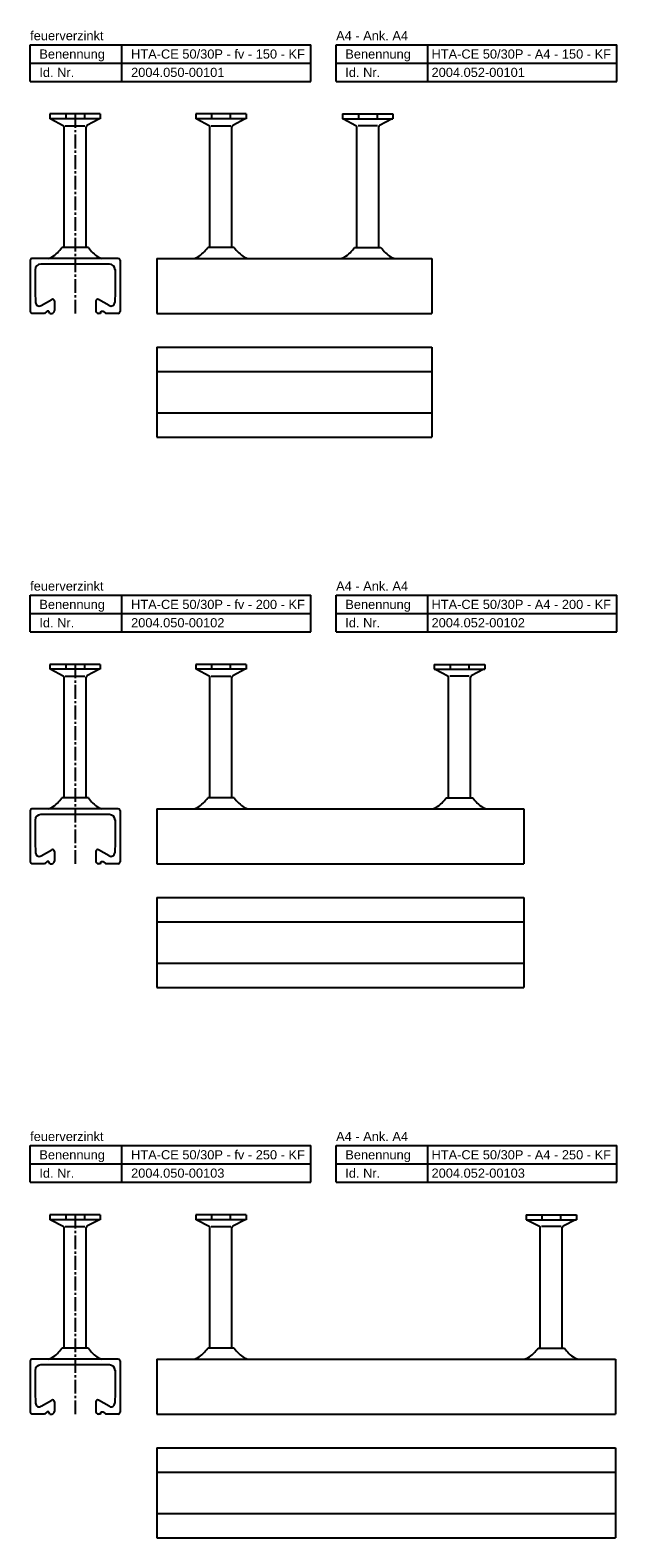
# Model space of a CAD drawing. Header units: millimetres. Extents: x 6357 to 12496, y -479 to 2742.
# Tile 6 of 7: x 6357 to 6677, y 1921 to 2742. Entities that reach past the tile are written whole.
import ezdxf

# ---------------------------------------------------------------- set-up
doc = ezdxf.new("R2010")
doc.units = ezdxf.units.MM
doc.header["$LTSCALE"] = 10
doc.linetypes.add('MITTE2', pattern=[1.125, 0.75, -0.125, 0.125, -0.125])
doc.layers.add('ACHSEN', color=1, linetype='MITTE2')
doc.layers.add('HALFEN', color=2, linetype='CONTINUOUS')
doc.styles.add('ARIAL50', font='arial.ttf', dxfattribs={"height": 5})

msp = doc.modelspace()

# ---------------------------------------------------------------- linework, layer by layer
at = {"layer": 'ACHSEN'}
for p, q in [((6381.47, 2696.75), (6381.47, 2588.05)), ((6381.47, 2396.75), (6381.47, 2288.05)), ((6381.47, 2096.75), (6381.47, 1988.05))]:
    msp.add_line(p, q, dxfattribs=at)
at = {"layer": 'HALFEN'}
for p, q in [((6356.97, 2734.42), (6509.97, 2734.42)), ((6356.97, 2714.42), (6356.97, 2734.42)), ((6406.97, 2714.42), (6406.97, 2734.42)), ((6509.97, 2714.42), (6509.97, 2734.42)), ((6523.72, 2734.42), (6676.72, 2734.42)), ((6523.72, 2714.42), (6523.72, 2734.42)), ((6573.72, 2714.42), (6573.72, 2734.42)), ((6676.72, 2714.42), (6676.72, 2734.42)), ((6356.97, 2724.42), (6509.97, 2724.42)), ((6523.72, 2724.42), (6676.72, 2724.42)), ((6356.97, 2714.42), (6509.97, 2714.42)), ((6523.72, 2714.42), (6676.72, 2714.42)), ((6395.2, 2696.75), (6367.75, 2696.75)), ((6367.75, 2696.75), (6367.75, 2694.05)), ((6376.4, 2696.75), (6376.4, 2694.05)), ((6386.55, 2696.75), (6386.55, 2694.05)), ((6395.2, 2696.75), (6395.2, 2694.05)), ((6474.7, 2696.75), (6447.24, 2696.75)), ((6447.24, 2696.75), (6447.24, 2694.05)), ((6455.89, 2696.75), (6455.89, 2694.05)), ((6466.04, 2696.75), (6466.04, 2694.05)), ((6474.7, 2696.75), (6474.7, 2694.05)), ((6527.24, 2696.75), (6554.7, 2696.75)), ((6527.24, 2696.75), (6527.24, 2694.05)), ((6535.89, 2696.75), (6535.89, 2694.05)), ((6546.04, 2696.75), (6546.04, 2694.05)), ((6554.7, 2696.75), (6554.7, 2694.05)), ((6395.2, 2694.05), (6367.75, 2694.05)), ((6368.23, 2694.05), (6375.04, 2690.47)), ((6375.47, 2624.05), (6375.47, 2689.77)), ((6376.13, 2690.25), (6386.77, 2690.25)), ((6387.47, 2624.05), (6387.47, 2689.77)), ((6394.71, 2694.05), (6387.9, 2690.47)), ((6474.7, 2694.05), (6447.24, 2694.05)), ((6447.73, 2694.05), (6454.54, 2690.47)), ((6454.97, 2624.05), (6454.97, 2689.77)), ((6455.62, 2690.25), (6466.27, 2690.25)), ((6466.97, 2624.05), (6466.97, 2689.77)), ((6474.21, 2694.05), (6467.4, 2690.47)), ((6527.24, 2694.05), (6554.7, 2694.05)), ((6527.73, 2694.05), (6534.54, 2690.47)), ((6534.97, 2624.05), (6534.97, 2689.77)), ((6546.31, 2690.25), (6535.67, 2690.25)), ((6546.97, 2624.05), (6546.97, 2689.77)), ((6554.21, 2694.05), (6547.4, 2690.47)), ((6388.68, 2624.05), (6374.27, 2624.05)), ((6388.68, 2624.05), (6387.94, 2624.05)), ((6468.18, 2624.05), (6453.76, 2624.05)), ((6533.76, 2624.05), (6548.18, 2624.05)), ((6356.97, 2617.05), (6356.97, 2589.05)), ((6404.97, 2618.05), (6357.97, 2618.05)), ((6400.22, 2614.85), (6362.72, 2614.85)), ((6405.97, 2617.05), (6405.97, 2589.05)), ((6425.97, 2618.05), (6575.97, 2618.05)), ((6425.97, 2618.05), (6425.97, 2588.05)), ((6575.97, 2618.05), (6575.97, 2588.05)), ((6359.72, 2611.85), (6359.71, 2599.8)), ((6403.22, 2612.05), (6403.22, 2599.8)), ((6359.71, 2599.8), (6359.9, 2593.99)), ((6403.22, 2599.8), (6403.04, 2593.99)), ((6362.9, 2592.32), (6368.72, 2595.67)), ((6366.22, 2589.3), (6364.72, 2588.05)), ((6367.22, 2589.3), (6366.22, 2589.3)), ((6367.72, 2588.05), (6367.22, 2589.3)), ((6370.22, 2594.81), (6370.22, 2589.55)), ((6392.72, 2594.81), (6392.72, 2589.55)), ((6400.04, 2592.32), (6394.22, 2595.67)), ((6395.22, 2588.05), (6395.72, 2589.3)), ((6395.72, 2589.3), (6396.72, 2589.3)), ((6396.72, 2589.3), (6398.22, 2588.05)), ((6364.72, 2588.05), (6357.97, 2588.05)), ((6367.72, 2588.05), (6368.72, 2588.05)), ((6395.22, 2588.05), (6394.22, 2588.05)), ((6404.97, 2588.05), (6398.22, 2588.05)), ((6425.97, 2588.05), (6575.97, 2588.05)), ((6425.97, 2569.62), (6575.97, 2569.62)), ((6425.97, 2569.62), (6425.97, 2520.62)), ((6575.97, 2569.62), (6575.97, 2520.62)), ((6425.97, 2556.37), (6575.97, 2556.37)), ((6425.97, 2533.87), (6575.97, 2533.87)), ((6425.97, 2520.62), (6575.97, 2520.62)), ((6356.97, 2434.42), (6509.97, 2434.42)), ((6356.97, 2414.42), (6356.97, 2434.42)), ((6406.97, 2414.42), (6406.97, 2434.42)), ((6509.97, 2414.42), (6509.97, 2434.42)), ((6523.72, 2434.42), (6676.72, 2434.42)), ((6523.72, 2414.42), (6523.72, 2434.42)), ((6573.72, 2414.42), (6573.72, 2434.42)), ((6676.72, 2414.42), (6676.72, 2434.42)), ((6356.97, 2424.42), (6509.97, 2424.42)), ((6523.72, 2424.42), (6676.72, 2424.42)), ((6356.97, 2414.42), (6509.97, 2414.42)), ((6523.72, 2414.42), (6676.72, 2414.42)), ((6395.2, 2396.75), (6367.75, 2396.75)), ((6367.75, 2396.75), (6367.75, 2394.05)), ((6395.2, 2394.05), (6367.75, 2394.05)), ((6368.23, 2394.05), (6375.04, 2390.47)), ((6376.4, 2396.75), (6376.4, 2394.05)), ((6386.55, 2396.75), (6386.55, 2394.05)), ((6394.71, 2394.05), (6387.9, 2390.47)), ((6395.2, 2396.75), (6395.2, 2394.05)), ((6474.7, 2396.75), (6447.24, 2396.75)), ((6447.24, 2396.75), (6447.24, 2394.05)), ((6474.7, 2394.05), (6447.24, 2394.05)), ((6447.73, 2394.05), (6454.54, 2390.47)), ((6455.89, 2396.75), (6455.89, 2394.05)), ((6466.04, 2396.75), (6466.04, 2394.05)), ((6474.21, 2394.05), (6467.4, 2390.47)), ((6474.7, 2396.75), (6474.7, 2394.05)), ((6577.24, 2396.75), (6604.69, 2396.75)), ((6577.24, 2396.75), (6577.24, 2394.05)), ((6577.24, 2394.05), (6604.69, 2394.05)), ((6577.73, 2394.05), (6584.54, 2390.47)), ((6585.89, 2396.75), (6585.89, 2394.05)), ((6596.04, 2396.75), (6596.04, 2394.05)), ((6604.2, 2394.05), (6597.39, 2390.47)), ((6604.69, 2396.75), (6604.69, 2394.05)), ((6375.47, 2324.05), (6375.47, 2389.77)), ((6376.13, 2390.25), (6386.77, 2390.25)), ((6387.47, 2324.05), (6387.47, 2389.77)), ((6454.97, 2324.05), (6454.97, 2389.77)), ((6455.62, 2390.25), (6466.27, 2390.25)), ((6466.97, 2324.05), (6466.97, 2389.77)), ((6584.97, 2324.05), (6584.97, 2389.77)), ((6596.31, 2390.25), (6585.67, 2390.25)), ((6596.97, 2324.05), (6596.97, 2389.77)), ((6404.97, 2318.05), (6357.97, 2318.05)), ((6388.68, 2324.05), (6374.27, 2324.05)), ((6388.68, 2324.05), (6387.94, 2324.05)), ((6425.97, 2318.05), (6625.97, 2318.05)), ((6425.97, 2318.05), (6425.97, 2288.05)), ((6468.18, 2324.05), (6453.76, 2324.05)), ((6583.76, 2324.05), (6598.17, 2324.05)), ((6625.97, 2318.05), (6625.97, 2288.05)), ((6356.97, 2317.05), (6356.97, 2289.05)), ((6359.72, 2311.85), (6359.71, 2299.8)), ((6400.22, 2314.85), (6362.72, 2314.85)), ((6403.22, 2312.05), (6403.22, 2299.8)), ((6405.97, 2317.05), (6405.97, 2289.05)), ((6359.71, 2299.8), (6359.9, 2293.99)), ((6362.9, 2292.32), (6368.72, 2295.67)), ((6370.22, 2294.81), (6370.22, 2289.55)), ((6392.72, 2294.81), (6392.72, 2289.55)), ((6400.04, 2292.32), (6394.22, 2295.67)), ((6403.22, 2299.8), (6403.04, 2293.99)), ((6364.72, 2288.05), (6357.97, 2288.05)), ((6366.22, 2289.3), (6364.72, 2288.05)), ((6367.22, 2289.3), (6366.22, 2289.3)), ((6367.72, 2288.05), (6367.22, 2289.3)), ((6367.72, 2288.05), (6368.72, 2288.05)), ((6395.22, 2288.05), (6394.22, 2288.05)), ((6395.22, 2288.05), (6395.72, 2289.3)), ((6395.72, 2289.3), (6396.72, 2289.3)), ((6396.72, 2289.3), (6398.22, 2288.05)), ((6404.97, 2288.05), (6398.22, 2288.05)), ((6425.97, 2288.05), (6625.97, 2288.05)), ((6425.97, 2269.62), (6625.97, 2269.62)), ((6425.97, 2269.62), (6425.97, 2220.62)), ((6625.97, 2269.62), (6625.97, 2220.62)), ((6425.97, 2256.37), (6625.97, 2256.37)), ((6425.97, 2233.87), (6625.97, 2233.87)), ((6425.97, 2220.62), (6625.97, 2220.62)), ((6356.97, 2134.42), (6509.97, 2134.42)), ((6356.97, 2114.42), (6356.97, 2134.42)), ((6406.97, 2114.42), (6406.97, 2134.42)), ((6509.97, 2114.42), (6509.97, 2134.42)), ((6523.72, 2134.42), (6676.72, 2134.42)), ((6523.72, 2114.42), (6523.72, 2134.42)), ((6573.72, 2114.42), (6573.72, 2134.42)), ((6676.72, 2114.42), (6676.72, 2134.42)), ((6356.97, 2124.42), (6509.97, 2124.42)), ((6523.72, 2124.42), (6676.72, 2124.42)), ((6356.97, 2114.42), (6509.97, 2114.42)), ((6523.72, 2114.42), (6676.72, 2114.42)), ((6395.2, 2096.75), (6367.75, 2096.75)), ((6367.75, 2096.75), (6367.75, 2094.05)), ((6376.4, 2096.75), (6376.4, 2094.05)), ((6386.55, 2096.75), (6386.55, 2094.05)), ((6395.2, 2096.75), (6395.2, 2094.05)), ((6474.7, 2096.75), (6447.24, 2096.75)), ((6447.24, 2096.75), (6447.24, 2094.05)), ((6455.89, 2096.75), (6455.89, 2094.05)), ((6466.04, 2096.75), (6466.04, 2094.05)), ((6474.7, 2096.75), (6474.7, 2094.05)), ((6627.24, 2096.75), (6654.7, 2096.75)), ((6627.24, 2096.75), (6627.24, 2094.05)), ((6635.89, 2096.75), (6635.89, 2094.05)), ((6646.04, 2096.75), (6646.04, 2094.05)), ((6654.7, 2096.75), (6654.7, 2094.05)), ((6395.2, 2094.05), (6367.75, 2094.05)), ((6368.23, 2094.05), (6375.04, 2090.47)), ((6375.47, 2024.05), (6375.47, 2089.77)), ((6376.13, 2090.25), (6386.77, 2090.25)), ((6387.47, 2024.05), (6387.47, 2089.77)), ((6394.71, 2094.05), (6387.9, 2090.47)), ((6474.7, 2094.05), (6447.24, 2094.05)), ((6447.73, 2094.05), (6454.54, 2090.47)), ((6454.97, 2024.05), (6454.97, 2089.77)), ((6455.62, 2090.25), (6466.27, 2090.25)), ((6466.97, 2024.05), (6466.97, 2089.77)), ((6474.21, 2094.05), (6467.4, 2090.47)), ((6627.24, 2094.05), (6654.7, 2094.05)), ((6627.73, 2094.05), (6634.54, 2090.47)), ((6634.97, 2024.05), (6634.97, 2089.77)), ((6646.31, 2090.25), (6635.67, 2090.25)), ((6646.97, 2024.05), (6646.97, 2089.77)), ((6654.21, 2094.05), (6647.4, 2090.47)), ((6388.68, 2024.05), (6374.27, 2024.05)), ((6388.68, 2024.05), (6387.94, 2024.05)), ((6468.18, 2024.05), (6453.76, 2024.05)), ((6633.76, 2024.05), (6648.18, 2024.05)), ((6356.97, 2017.05), (6356.97, 1989.05)), ((6404.97, 2018.05), (6357.97, 2018.05)), ((6400.22, 2014.85), (6362.72, 2014.85)), ((6405.97, 2017.05), (6405.97, 1989.05)), ((6425.97, 2018.05), (6675.97, 2018.05)), ((6425.97, 2018.05), (6425.97, 1988.05)), ((6675.97, 2018.05), (6675.97, 1988.05)), ((6359.72, 2011.85), (6359.71, 1999.8)), ((6403.22, 2012.05), (6403.22, 1999.8)), ((6359.71, 1999.8), (6359.9, 1993.99)), ((6403.22, 1999.8), (6403.04, 1993.99)), ((6362.9, 1992.32), (6368.72, 1995.67)), ((6366.22, 1989.3), (6364.72, 1988.05)), ((6367.22, 1989.3), (6366.22, 1989.3)), ((6367.72, 1988.05), (6367.22, 1989.3)), ((6370.22, 1994.81), (6370.22, 1989.55)), ((6392.72, 1994.81), (6392.72, 1989.55)), ((6400.04, 1992.32), (6394.22, 1995.67)), ((6395.22, 1988.05), (6395.72, 1989.3)), ((6395.72, 1989.3), (6396.72, 1989.3)), ((6396.72, 1989.3), (6398.22, 1988.05)), ((6364.72, 1988.05), (6357.97, 1988.05)), ((6367.72, 1988.05), (6368.72, 1988.05)), ((6395.22, 1988.05), (6394.22, 1988.05)), ((6404.97, 1988.05), (6398.22, 1988.05)), ((6425.97, 1988.05), (6675.97, 1988.05)), ((6425.97, 1969.62), (6675.97, 1969.62)), ((6425.97, 1969.62), (6425.97, 1920.62)), ((6675.97, 1969.62), (6675.97, 1920.62)), ((6425.97, 1956.37), (6675.97, 1956.37)), ((6425.97, 1933.87), (6675.97, 1933.87)), ((6425.97, 1920.62), (6675.97, 1920.62))]:
    msp.add_line(p, q, dxfattribs=at)
for centre, radius, start, end in [((6374.67, 2689.77), 0.8, 0, 62.30053), ((6388.27, 2689.77), 0.8, 117.69947, 180), ((6454.17, 2689.77), 0.8, 0, 62.30053), ((6467.77, 2689.77), 0.8, 117.69947, 180), ((6534.17, 2689.77), 0.8, 0, 62.30053), ((6547.77, 2689.77), 0.8, 117.69947, 180), ((6359.83, 2633.59), 17.3, 301.0756, 326.5383), ((6403.11, 2633.59), 17.3, 213.4617, 238.9244), ((6439.33, 2633.59), 17.3, 301.0756, 326.5383), ((6482.61, 2633.59), 17.3, 213.4617, 238.9244), ((6519.33, 2633.59), 17.3, 301.0756, 326.5383), ((6562.61, 2633.59), 17.3, 213.4617, 238.9244), ((6357.97, 2617.05), 1, 90, 180), ((6362.72, 2611.85), 3, 90, 180), ((6364.7, 2626.8), 9, 283.5362, 296.84141), ((6398.25, 2626.8), 9, 243.15859, 256.4638), ((6400.22, 2611.85), 3, 0, 90), ((6404.97, 2617.05), 1, 0, 90), ((6444.2, 2626.8), 9, 283.5362, 296.84141), ((6477.74, 2626.8), 9, 243.15859, 256.4638), ((6524.2, 2626.8), 9, 283.5362, 296.84141), ((6557.74, 2626.8), 9, 243.15859, 256.4638), ((6357.97, 2589.05), 1, 180, 270), ((6361.9, 2594.05), 2, 181.84304, 299.95321), ((6369.22, 2594.81), 1, 0, 119.95321), ((6368.72, 2589.55), 1.5, 270, 0), ((6393.72, 2594.81), 1, 60.04679, 180), ((6394.22, 2589.55), 1.5, 180, 270), ((6401.04, 2594.05), 2, 240.04679, 358.15696), ((6404.97, 2589.05), 1, 270, 0), ((6374.67, 2389.77), 0.8, 0, 62.30053), ((6388.27, 2389.77), 0.8, 117.69947, 180), ((6454.17, 2389.77), 0.8, 0, 62.30053), ((6467.77, 2389.77), 0.8, 117.69947, 180), ((6584.17, 2389.77), 0.8, 0, 62.30053), ((6597.77, 2389.77), 0.8, 117.69947, 180), ((6357.97, 2317.05), 1, 90, 180), ((6364.7, 2326.8), 9, 283.5362, 296.84141), ((6359.83, 2333.59), 17.3, 301.0756, 326.5383), ((6403.11, 2333.59), 17.3, 213.4617, 238.9244), ((6398.25, 2326.8), 9, 243.15859, 256.4638), ((6404.97, 2317.05), 1, 0, 90), ((6444.2, 2326.8), 9, 283.5362, 296.84141), ((6439.33, 2333.59), 17.3, 301.0756, 326.5383), ((6482.61, 2333.59), 17.3, 213.4617, 238.9244), ((6477.74, 2326.8), 9, 243.15859, 256.4638), ((6574.19, 2326.8), 9, 283.5362, 296.84141), ((6569.32, 2333.59), 17.3, 301.0756, 326.5383), ((6612.61, 2333.59), 17.3, 213.4617, 238.9244), ((6607.74, 2326.8), 9, 243.15859, 256.4638), ((6362.72, 2311.85), 3, 90, 180), ((6400.22, 2311.85), 3, 0, 90), ((6361.9, 2294.05), 2, 181.84304, 299.95321), ((6369.22, 2294.81), 1, 0, 119.95321), ((6393.72, 2294.81), 1, 60.04679, 180), ((6401.04, 2294.05), 2, 240.04679, 358.15696), ((6357.97, 2289.05), 1, 180, 270), ((6368.72, 2289.55), 1.5, 270, 0), ((6394.22, 2289.55), 1.5, 180, 270), ((6404.97, 2289.05), 1, 270, 0), ((6374.67, 2089.77), 0.8, 0, 62.30053), ((6388.27, 2089.77), 0.8, 117.69947, 180), ((6454.17, 2089.77), 0.8, 0, 62.30053), ((6467.77, 2089.77), 0.8, 117.69947, 180), ((6634.17, 2089.77), 0.8, 0, 62.30053), ((6647.77, 2089.77), 0.8, 117.69947, 180), ((6359.83, 2033.59), 17.3, 301.0756, 326.5383), ((6403.11, 2033.59), 17.3, 213.4617, 238.9244), ((6439.33, 2033.59), 17.3, 301.0756, 326.5383), ((6482.61, 2033.59), 17.3, 213.4617, 238.9244), ((6619.33, 2033.59), 17.3, 301.0756, 326.5383), ((6662.61, 2033.59), 17.3, 213.4617, 238.9244), ((6357.97, 2017.05), 1, 90, 180), ((6362.72, 2011.85), 3, 90, 180), ((6364.7, 2026.8), 9, 283.5362, 296.84141), ((6398.25, 2026.8), 9, 243.15859, 256.4638), ((6400.22, 2011.85), 3, 0, 90), ((6404.97, 2017.05), 1, 0, 90), ((6444.2, 2026.8), 9, 283.5362, 296.84141), ((6477.74, 2026.8), 9, 243.15859, 256.4638), ((6624.2, 2026.8), 9, 283.5362, 296.84141), ((6657.74, 2026.8), 9, 243.15859, 256.4638), ((6357.97, 1989.05), 1, 180, 270), ((6361.9, 1994.05), 2, 181.84304, 299.95321), ((6369.22, 1994.81), 1, 0, 119.95321), ((6368.72, 1989.55), 1.5, 270, 0), ((6393.72, 1994.81), 1, 60.04679, 180), ((6394.22, 1989.55), 1.5, 180, 270), ((6401.04, 1994.05), 2, 240.04679, 358.15696), ((6404.97, 1989.05), 1, 270, 0)]:
    msp.add_arc(centre, radius, start, end, dxfattribs=at)

# ---------------------------------------------------------------- texts
at = {"layer": 'HALFEN', "style": 'ARIAL50'}
for s, p in [('feuerverzinkt', (6356.97, 2736.92)), ('A4 - Ank. A4', (6523.72, 2736.92)), ('Benennung', (6361.97, 2726.92)), ('HTA-CE 50/30P - fv - 150 - KF', (6411.97, 2726.92)), ('Benennung', (6528.72, 2726.92)), ('HTA-CE 50/30P - A4 - 150 - KF', (6575.72, 2726.92)), ('Id. Nr.', (6361.97, 2716.92)), ('2004.050-00101', (6411.97, 2716.92)), ('Id. Nr.', (6528.72, 2716.92)), ('2004.052-00101', (6575.72, 2716.92)), ('feuerverzinkt', (6356.97, 2436.92)), ('A4 - Ank. A4', (6523.72, 2436.92)), ('Benennung', (6361.97, 2426.92)), ('HTA-CE 50/30P - fv - 200 - KF', (6411.97, 2426.92)), ('Benennung', (6528.72, 2426.92)), ('HTA-CE 50/30P - A4 - 200 - KF', (6575.72, 2426.92)), ('Id. Nr.', (6361.97, 2416.92)), ('2004.050-00102', (6411.97, 2416.92)), ('Id. Nr.', (6528.72, 2416.92)), ('2004.052-00102', (6575.72, 2416.92)), ('feuerverzinkt', (6356.97, 2136.92)), ('A4 - Ank. A4', (6523.72, 2136.92)), ('Benennung', (6361.97, 2126.92)), ('HTA-CE 50/30P - fv - 250 - KF', (6411.97, 2126.92)), ('Benennung', (6528.72, 2126.92)), ('HTA-CE 50/30P - A4 - 250 - KF', (6575.72, 2126.92)), ('Id. Nr.', (6361.97, 2116.92)), ('2004.050-00103', (6411.97, 2116.92)), ('Id. Nr.', (6528.72, 2116.92)), ('2004.052-00103', (6575.72, 2116.92))]:
    msp.add_text(s, height=5, dxfattribs=at).set_placement(p)

doc.saveas('drawing.dxf')
